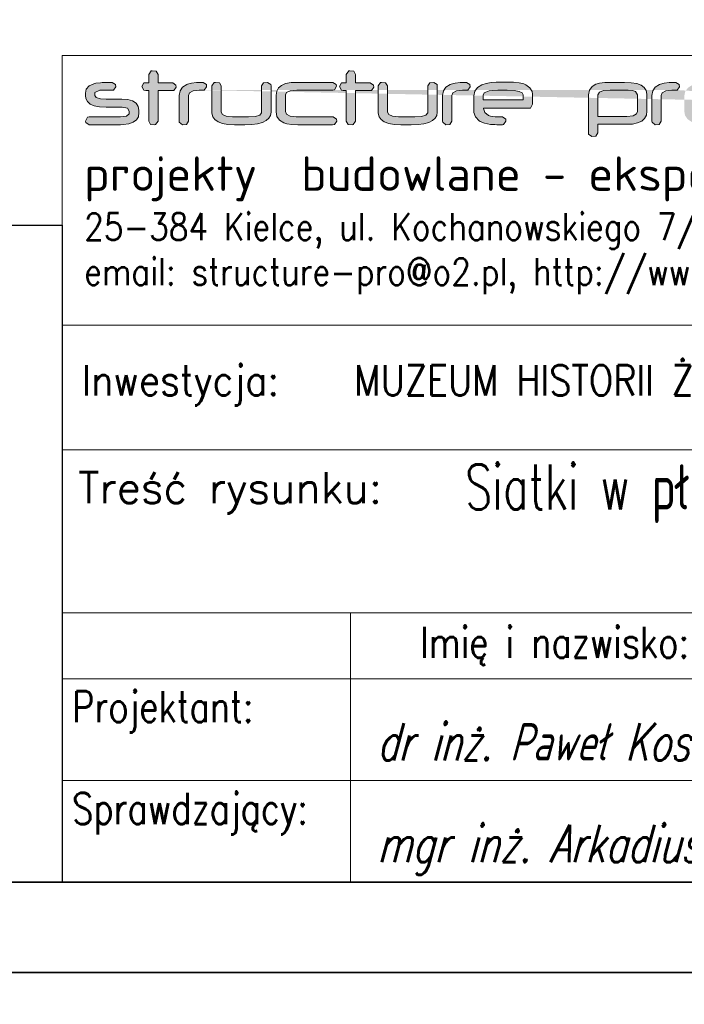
# Model space of a CAD drawing. Header units: millimetres. Extents: x -176817 to 571382, y -58489 to 156123.
# Tile 78 of 256: x -154281 to -153543, y 91067 to 92161. Entities that reach past the tile are written whole.
import ezdxf
from ezdxf.enums import TextEntityAlignment as Align

# ---------------------------------------------------------------- set-up
doc = ezdxf.new("R2010")
doc.units = ezdxf.units.MM
doc.header["$LTSCALE"] = 0.2
doc.layers.get('0').update_dxf_attribs({"lineweight": 13})
for name, color, linetype, lineweight in [('-AAA Kontur', 7, 'Continuous', 35), ('-AAA Widok', 2, 'Continuous', 30), ('Konstrukcja', 2, 'Continuous', 13), ('Prz', 5, 'Continuous', 13), ('SIATKA', 5, 'Continuous', 13), ('TABELA', 7, 'Continuous', 13)]:
    doc.layers.add(name, color=color, linetype=linetype, lineweight=lineweight)
doc.styles.add('Annotative', font='txt')
doc.styles.add('Pozycja 2', font='ariali.ttf', dxfattribs={"width": 0.8})
doc.styles.add('ROMANS', font='romans.shx')

# ---------------------------------------------------------------- blocks, each defined once
blk = doc.blocks.new('structure pro')
h = blk.add_hatch(color=7)
h.dxf.hatch_style = 1
h.paths.add_polyline_path([(739.2, 22.6), (739.75, 24.09), (741.79, 25.19), (745.17, 25.58), (748.07, 25.58), (749.33, 27.39), (749.17, 28.65), (747.37, 29.9), (747.13, 29.9), (743.75, 29.75), (741, 29.43), (738.81, 28.88), (738.33, 28.65), (735.98, 27.23), (734.56, 25.19), (734.09, 22.6), (734.09, 8.31), (734.09, 7.76), (735.9, 6.34), (738.18, 6.5), (739.2, 8.31)])
h.paths.add_polyline_path([(553.28, 43.25), (550.33, 45.35), (549.87, 45.35), (544.24, 45.15), (539.6, 44.63), (536, 43.65), (535.15, 43.39), (531.22, 40.96), (528.86, 37.63), (528.08, 33.24), (528.08, 9.48), (528.21, 8.44), (531.15, 6.21), (534.95, 6.47), (536.72, 9.42), (536.72, 33.24), (537.63, 35.79), (540.91, 37.56), (546.6, 38.22), (551.38, 38.28), (553.54, 41.29)])
h.paths.add_polyline_path([(115.83, 43.25), (112.82, 45.35), (112.42, 45.35), (106.8, 45.15), (102.15, 44.63), (98.48, 43.65), (97.7, 43.39), (93.77, 40.96), (91.42, 37.63), (90.63, 33.24), (90.63, 9.48), (90.7, 8.44), (93.71, 6.21), (97.44, 6.47), (99.2, 9.42), (99.2, 33.24), (100.12, 35.79), (103.46, 37.56), (109.15, 38.22), (113.93, 38.28), (116.02, 41.29)])
h.paths.add_polyline_path([(1436.84, 35.09), (1434.56, 35.72), (1432.28, 35.09), (1431.18, 33.12), (1432.28, 31.08), (1434.56, 30.45), (1436.84, 31.08), (1437.86, 33.12)])
h.paths.add_polyline_path([(1436.13, 29.75), (1433.93, 29.98), (1432.05, 28.02), (1432.05, 8.31), (1432.99, 6.58), (1435.27, 6.34), (1437.15, 8.31), (1437.15, 28.02)])
h.paths.add_polyline_path([(1405.27, 36.11), (1403.07, 36.19), (1401.18, 34.3), (1401.18, 8.31), (1403.07, 6.34), (1405.27, 6.58), (1406.29, 8.31), (1406.29, 15.45), (1423.96, 6.58), (1426.47, 6.34), (1428.59, 8.15), (1427.33, 10.03), (1411.08, 18.12), (1426.94, 26.06), (1428.28, 27.86), (1426.08, 29.67), (1423.72, 29.51), (1406.29, 20.79), (1406.29, 34.3)])
h.paths.add_polyline_path([(1385.4, 28.65), (1383.59, 29.9), (1380.45, 29.83), (1377.94, 29.75), (1377.15, 29.67), (1374.48, 29.35), (1373.38, 29.04), (1370.71, 27.86), (1369.14, 26.13), (1368.67, 23.86), (1368.67, 22.6), (1368.82, 20.95), (1369.77, 19.22), (1371.34, 17.81), (1373.62, 16.87), (1376.6, 16.32), (1380.21, 16.08), (1388.62, 16.08), (1389.09, 16.08), (1392.07, 15.53), (1393.01, 13.96), (1393.01, 13.1), (1392.94, 12.47), (1391.44, 11.13), (1388.22, 10.74), (1370.71, 10.74), (1369.77, 10.51), (1368.75, 8.31), (1368.82, 7.68), (1370.71, 6.34), (1388.14, 6.34), (1389.64, 6.42), (1392.78, 6.81), (1395.21, 7.68), (1397.02, 9.01), (1398.04, 10.82), (1398.43, 13.1), (1398.43, 14.2), (1398.43, 14.35), (1397.96, 16.55), (1396.78, 18.28), (1394.9, 19.54), (1392.23, 20.24), (1388.85, 20.48), (1380.29, 20.48), (1377.15, 20.71), (1374.64, 21.42), (1373.85, 22.6), (1373.85, 23.86), (1373.93, 24.33), (1376.36, 25.43), (1376.68, 25.43), (1379.9, 25.51), (1383.59, 25.51), (1384.22, 25.58), (1385.55, 27.39)])
h.paths.add_polyline_path([(1324.29, 28.8), (1321.55, 29.98), (1321.47, 29.98), (1319.19, 28.33), (1319.5, 27.08), (1328.85, 8.46), (1329.09, 8.15), (1332.07, 6.74), (1332.38, 6.74), (1335.21, 8.38), (1342.99, 22.76), (1350.6, 8.46), (1350.68, 8.31), (1353.67, 6.81), (1353.98, 6.81), (1356.81, 8.46), (1366.39, 27.08), (1366.7, 28.33), (1366.7, 28.41), (1364.27, 29.98), (1361.6, 28.8), (1353.67, 13.49), (1345.89, 27.78), (1345.89, 27.86), (1342.99, 29.51), (1342.75, 29.51), (1340, 27.78), (1332.23, 13.49)])
h.paths.add_polyline_path([(1308.59, 29.67), (1305.13, 29.9), (1296.49, 29.9), (1293.98, 29.75), (1291.15, 29.2), (1288.8, 28.33), (1286.6, 26.92), (1285.11, 24.8), (1284.56, 22.36), (1284.56, 13.65), (1284.95, 11.45), (1286.36, 9.41), (1288.8, 7.83), (1290.84, 7.13), (1293.59, 6.58), (1296.49, 6.34), (1305.13, 6.34), (1307.49, 6.5), (1310.32, 6.97), (1312.59, 7.76), (1314.56, 9.01), (1316.05, 11.05), (1316.6, 13.65), (1316.6, 22.36), (1316.6, 22.44), (1316.28, 24.72), (1315.26, 26.61), (1313.69, 28.02), (1311.49, 29.04)])
h.paths.add_polyline_path([(1296.57, 25.51), (1304.97, 25.51), (1308.43, 25.19), (1310.63, 24.33), (1311.34, 22.76), (1311.34, 13.65), (1311.18, 12.86), (1308.82, 11.29), (1307.8, 11.05), (1304.97, 10.74), (1296.57, 10.74), (1295.08, 10.74), (1292.41, 11.21), (1291, 11.84), (1289.74, 13.65), (1289.74, 22.36), (1289.97, 23.39), (1292.33, 24.96), (1293.67, 25.27)], flags=16)
h.paths.add_polyline_path([(1258.48, 36.11), (1256.28, 36.19), (1254.4, 34.3), (1254.4, 8.31), (1256.28, 6.34), (1258.48, 6.58), (1259.5, 8.31), (1259.5, 15.45), (1277.17, 6.58), (1279.69, 6.34), (1281.81, 8.15), (1280.55, 10.03), (1264.29, 18.12), (1280.16, 26.06), (1281.49, 27.86), (1279.29, 29.67), (1276.94, 29.51), (1259.5, 20.79), (1259.5, 34.3)])
h.paths.add_polyline_path([(1240.1, 29.75), (1235.86, 29.9), (1233.9, 27.94), (1233.9, 27.63), (1235.86, 25.51), (1237.04, 25.51), (1237.28, 25.51), (1238.14, 25.58), (1238.85, 25.58), (1240.57, 25.51), (1244.34, 24.8), (1245.84, 23.15), (1227.54, 23.15), (1223.61, 22.76), (1220.47, 21.66), (1220.31, 21.58), (1217.56, 19.3), (1216.7, 16.16), (1216.7, 13.18), (1216.7, 13.02), (1217.72, 10.11), (1220.71, 7.83), (1223.93, 6.74), (1227.69, 6.34), (1240.34, 6.34), (1242.15, 6.42), (1245.99, 7.05), (1248.74, 8.46), (1250.39, 10.58), (1250.94, 13.41), (1250.94, 22.68), (1250.55, 24.96), (1248.66, 27.39), (1245.29, 29.04), (1243.56, 29.35)])
h.paths.add_polyline_path([(1240.42, 10.74), (1227.54, 10.74), (1224.16, 11.21), (1221.88, 13.25), (1221.88, 16.24), (1224.08, 18.2), (1227.46, 18.75), (1245.76, 18.75), (1245.76, 17.89), (1245.84, 16.71), (1245.84, 15.53), (1245.84, 14.67), (1245.84, 14.12), (1244.34, 11.29), (1244.11, 11.13)], flags=16)
h.paths.add_polyline_path([(1200.91, 28.65), (1199.11, 29.9), (1196.04, 29.83), (1193.45, 29.75), (1192.67, 29.67), (1190, 29.35), (1188.9, 29.04), (1186.31, 27.86), (1184.74, 26.13), (1184.19, 23.86), (1184.19, 22.6), (1184.42, 20.95), (1185.29, 19.22), (1186.86, 17.81), (1189.13, 16.87), (1192.12, 16.32), (1195.73, 16.08), (1204.13, 16.08), (1204.61, 16.08), (1207.59, 15.53), (1208.53, 13.96), (1208.53, 13.1), (1208.45, 12.47), (1206.96, 11.13), (1203.74, 10.74), (1186.23, 10.74), (1185.29, 10.51), (1184.26, 8.31), (1184.34, 7.68), (1186.23, 6.34), (1203.66, 6.34), (1205.16, 6.42), (1208.3, 6.81), (1210.81, 7.68), (1212.54, 9.01), (1213.56, 10.82), (1213.95, 13.1), (1213.95, 14.2), (1213.95, 14.35), (1213.48, 16.55), (1212.3, 18.28), (1210.42, 19.54), (1207.75, 20.24), (1204.37, 20.48), (1195.81, 20.48), (1192.67, 20.71), (1190.15, 21.42), (1189.37, 22.6), (1189.37, 23.86), (1189.45, 24.33), (1191.88, 25.43), (1192.2, 25.43), (1195.42, 25.51), (1199.11, 25.51), (1199.74, 25.58), (1201.07, 27.39)])
h.paths.add_polyline_path([(1169.11, 28.65), (1167.3, 29.9), (1164.16, 29.83), (1161.65, 29.75), (1160.86, 29.67), (1158.19, 29.35), (1157.09, 29.04), (1154.42, 27.86), (1152.85, 26.13), (1152.38, 23.86), (1152.38, 22.6), (1152.54, 20.95), (1153.48, 19.22), (1155.05, 17.81), (1157.33, 16.87), (1160.23, 16.32), (1163.92, 16.08), (1172.33, 16.08), (1172.72, 16.08), (1175.7, 15.53), (1176.72, 13.96), (1176.72, 13.1), (1176.65, 12.47), (1175.15, 11.13), (1171.86, 10.74), (1154.34, 10.74), (1153.48, 10.51), (1152.46, 8.31), (1152.54, 7.68), (1154.34, 6.34), (1171.86, 6.34), (1173.35, 6.42), (1176.49, 6.81), (1178.92, 7.68), (1180.73, 9.01), (1181.75, 10.82), (1182.07, 13.1), (1182.07, 14.2), (1182.07, 14.35), (1181.67, 16.55), (1180.49, 18.28), (1178.61, 19.54), (1175.94, 20.24), (1172.56, 20.48), (1163.92, 20.48), (1160.78, 20.71), (1158.35, 21.42), (1157.48, 22.6), (1157.48, 23.86), (1157.64, 24.33), (1160.08, 25.43), (1160.39, 25.43), (1163.61, 25.51), (1167.3, 25.51), (1167.93, 25.58), (1169.26, 27.39)])
h.paths.add_polyline_path([(1141.62, 29.67), (1138.16, 29.9), (1129.52, 29.9), (1127.01, 29.75), (1124.18, 29.2), (1121.83, 28.33), (1119.63, 26.92), (1118.06, 24.8), (1117.59, 22.36), (1117.59, 13.65), (1117.98, 11.45), (1119.39, 9.41), (1121.83, 7.83), (1123.87, 7.13), (1126.62, 6.58), (1129.52, 6.34), (1138.16, 6.34), (1140.52, 6.5), (1143.35, 6.97), (1145.62, 7.76), (1147.59, 9.01), (1149.08, 11.05), (1149.63, 13.65), (1149.63, 22.36), (1149.63, 22.44), (1149.24, 24.72), (1148.29, 26.61), (1146.72, 28.02), (1144.45, 29.04)])
h.paths.add_polyline_path([(1129.6, 25.51), (1138.01, 25.51), (1141.46, 25.19), (1143.66, 24.33), (1144.37, 22.76), (1144.37, 13.65), (1144.13, 12.86), (1141.85, 11.29), (1140.83, 11.05), (1138.01, 10.74), (1129.6, 10.74), (1128.11, 10.74), (1125.44, 11.21), (1123.95, 11.84), (1122.77, 13.65), (1122.77, 22.36), (1123.01, 23.39), (1125.36, 24.96), (1126.7, 25.27)], flags=16)
h.paths.add_polyline_path([(1086.96, 34.3), (1084.99, 36.19), (1082.72, 36.11), (1081.62, 34.3), (1081.62, 8.31), (1082.72, 6.58), (1084.99, 6.34), (1086.96, 8.31), (1086.96, 18.67), (1109.81, 6.66), (1112.64, 6.34), (1114.84, 8.15), (1113.58, 10.03), (1091.75, 21.58), (1112.8, 32.65), (1114.13, 34.46), (1111.93, 36.19), (1108.95, 36.03), (1086.96, 24.33)])
h.paths.add_polyline_path([(1052.94, 36.11), (1050.74, 36.19), (1048.78, 34.3), (1048.78, 20.56), (1044.07, 15.92), (1043.59, 15.14), (1044.62, 14.35), (1046.11, 14.67), (1048.78, 17.26), (1048.78, 8.31), (1049.88, 6.58), (1052.08, 6.34), (1053.96, 8.31), (1053.96, 22.29), (1058.83, 27), (1059.22, 27.78), (1058.2, 28.57), (1056.79, 28.33), (1053.96, 25.58), (1053.96, 34.3)])
h.paths.add_polyline_path([(1034.65, 29.67), (1031.51, 29.9), (1021.93, 29.9), (1019.02, 29.75), (1016.2, 29.28), (1013.92, 28.49), (1011.56, 27), (1009.99, 24.96), (1009.52, 22.44), (1009.52, 13.8), (1009.52, 13.1), (1010.38, 10.66), (1012.35, 8.54), (1013.05, 8.07), (1015.41, 7.13), (1018.63, 6.58), (1021.14, 6.42), (1022.32, 6.42), (1025.39, 6.34), (1026.01, 6.42), (1027.27, 8.31), (1027.19, 9.41), (1025.39, 10.74), (1023.89, 10.74), (1021.22, 10.82), (1018.79, 11.13), (1017.53, 11.53), (1015.49, 13.02), (1014.86, 15.45), (1014.86, 15.61), (1040.54, 15.61), (1040.86, 15.61), (1041.96, 17.73), (1041.96, 23.39), (1041.8, 24.72), (1040.62, 26.92), (1038.27, 28.57), (1037.24, 29.04)])
h.paths.add_polyline_path([(1022.71, 25.58), (1026.41, 25.58), (1028.06, 25.58), (1031.9, 25.35), (1034.73, 24.88), (1036.38, 24.01), (1036.93, 22.99), (1036.93, 20.09), (1014.7, 20.09), (1014.7, 22.76), (1015.18, 24.01), (1017.92, 25.19), (1019.89, 25.43)], flags=16)
h.paths.add_polyline_path([(965.23, 28.8), (962.48, 29.98), (962.4, 29.98), (960.04, 28.33), (960.36, 27.08), (969.78, 8.46), (969.94, 8.15), (973, 6.74), (973.32, 6.74), (976.14, 8.38), (983.84, 22.76), (991.46, 8.46), (991.54, 8.31), (994.52, 6.81), (994.91, 6.81), (997.66, 8.46), (1007.24, 27.08), (1007.64, 28.33), (1007.64, 28.41), (1005.2, 29.98), (1002.45, 28.8), (994.52, 13.49), (986.82, 27.78), (986.75, 27.86), (983.84, 29.51), (983.68, 29.51), (980.85, 27.78), (973.16, 13.49)])
h.paths.add_polyline_path([(946.61, 29.75), (942.37, 29.9), (940.41, 27.94), (940.41, 27.63), (942.37, 25.51), (943.55, 25.51), (943.79, 25.51), (944.65, 25.58), (945.36, 25.58), (947.08, 25.51), (950.85, 24.8), (952.35, 23.15), (934.05, 23.15), (930.2, 22.76), (926.98, 21.66), (926.82, 21.58), (924.07, 19.3), (923.21, 16.16), (923.21, 13.18), (923.21, 13.02), (924.23, 10.11), (927.21, 7.83), (930.43, 6.74), (934.2, 6.34), (946.85, 6.34), (948.66, 6.42), (952.5, 7.05), (955.25, 8.46), (956.9, 10.58), (957.45, 13.41), (957.45, 22.68), (957.06, 24.96), (955.17, 27.39), (951.8, 29.04), (950.07, 29.35)])
h.paths.add_polyline_path([(946.93, 10.74), (934.05, 10.74), (930.67, 11.21), (928.39, 13.25), (928.39, 16.24), (930.59, 18.2), (933.97, 18.75), (952.27, 18.75), (952.27, 17.89), (952.35, 16.71), (952.35, 15.53), (952.35, 14.67), (952.35, 14.12), (950.85, 11.29), (950.62, 11.13)], flags=16)
h.paths.add_polyline_path([(911.82, 35.95), (907.89, 36.19), (885.28, 36.19), (883.31, 34.3), (883.31, 8.31), (885.28, 6.34), (887.63, 6.58), (888.81, 8.31), (888.81, 17.02), (907.66, 17.02), (909.07, 17.1), (912.76, 17.49), (915.98, 18.52), (917.4, 19.22), (919.68, 21.66), (920.46, 24.96), (920.46, 29.59), (920.38, 30.3), (918.97, 32.97), (915.75, 34.93), (915.12, 35.17)])
h.paths.add_polyline_path([(888.81, 31.79), (907.97, 31.79), (910.41, 31.71), (913.86, 30.85), (915.04, 29.2), (915.04, 25.11), (914.57, 23.54), (912.29, 22.05), (907.97, 21.5), (888.81, 21.5)], flags=16)
h.paths.add_polyline_path([(851.51, 11.05), (852.6, 9.09), (851.51, 7.05), (849.23, 6.42), (846.95, 7.05), (845.85, 9.09), (846.95, 11.05), (849.23, 11.68)])
h.paths.add_polyline_path([(828.34, 38.54), (827.32, 38.7), (825.59, 38.07), (824.72, 36.42), (825.59, 34.77), (827.39, 34.22), (829.12, 34.85), (829.99, 36.42), (829.75, 37.36), (829.2, 38.07)])
h.paths.add_polyline_path([(842.47, 28.41), (840.82, 29.12), (838.86, 28.49), (812.39, 11.29), (810.98, 9.17), (812.16, 7.05), (814.59, 6.34), (841.69, 6.34), (841.85, 6.34), (843.73, 8.54), (843.73, 8.7), (841.69, 10.74), (820.17, 10.82), (842.47, 25.35), (843.1, 26.68)])
h.paths.add_polyline_path([(801.01, 29.59), (796.45, 29.9), (788.05, 29.9), (784.99, 29.75), (781.14, 29.04), (778.39, 27.7), (776.74, 25.74), (776.19, 23.15), (776.19, 8.31), (777.21, 6.58), (779.41, 6.34), (781.37, 8.31), (781.37, 23.23), (781.37, 23.39), (783.89, 25.35), (785.3, 25.43), (787.58, 25.51), (796.45, 25.51), (798.96, 25.51), (800.38, 25.35), (800.77, 25.27), (802.97, 23.23), (802.97, 8.31), (804.07, 6.58), (806.27, 6.34), (808.23, 8.31), (808.23, 23.23), (808, 24.8), (806.82, 27.08), (804.46, 28.65)])
h.paths.add_polyline_path([(771.79, 35.09), (769.51, 35.72), (767.24, 35.09), (766.14, 33.12), (767.24, 31.08), (769.51, 30.45), (771.79, 31.08), (772.89, 33.12)])
h.paths.add_polyline_path([(771.16, 29.75), (768.96, 29.98), (767, 28.02), (767, 8.31), (768.02, 6.58), (770.22, 6.34), (772.18, 8.31), (772.18, 28.02)])
h.paths.add_polyline_path([(730.01, 36.03), (727.81, 36.19), (725.85, 34.3), (725.85, 29.67), (710.45, 29.67), (706.84, 29.51), (703.23, 28.65), (700.56, 27.23), (698.91, 25.11), (698.2, 22.36), (698.12, 20.09), (698.12, 16.08), (698.2, 13.02), (698.52, 11.21), (699.93, 9.09), (702.44, 7.6), (705.98, 6.66), (710.53, 6.34), (718.39, 6.34), (719.49, 6.42), (723.18, 6.81), (726.4, 7.83), (727.5, 8.38), (730.17, 10.66), (731.03, 13.57), (731.03, 34.3)])
h.paths.add_polyline_path([(717.91, 10.74), (710.45, 10.74), (709.35, 10.74), (706.06, 10.98), (705.03, 11.37), (703.39, 13.96), (703.39, 22.29), (703.7, 23.39), (705.9, 24.88), (710.3, 25.35), (725.85, 25.35), (725.85, 13.73), (725.22, 12.23), (722.63, 11.13)], flags=16)
h.paths.add_polyline_path([(598.24, 45.02), (592.41, 45.35), (578.08, 45.35), (573.83, 45.15), (569.18, 44.3), (565.19, 42.73), (561.52, 40.38), (558.97, 36.97), (558.12, 32.78), (558.12, 18.38), (558.77, 14.72), (561.13, 11.25), (565.25, 8.63), (568.59, 7.46), (573.17, 6.54), (578.08, 6.21), (592.41, 6.21), (596.34, 6.34), (601.05, 7.13), (604.91, 8.57), (608.12, 10.66), (610.67, 14.07), (611.52, 18.38), (611.52, 32.85), (611.52, 33.05), (610.93, 36.84), (609.36, 39.92), (606.68, 42.27), (602.95, 43.97)])
h.paths.add_polyline_path([(578.21, 38.08), (592.15, 38.08), (597.91, 37.63), (601.58, 36.06), (602.82, 33.44), (602.82, 18.38), (602.49, 17.01), (598.63, 14.39), (596.93, 13.93), (592.22, 13.41), (578.21, 13.41), (575.72, 13.54), (571.27, 14.26), (568.85, 15.31), (566.76, 18.38), (566.76, 32.78), (567.22, 34.55), (571.14, 37.1), (573.3, 37.69)], flags=16)
h.paths.add_polyline_path([(508.97, 45.09), (502.82, 45.35), (489.14, 45.35), (484.49, 45.22), (479.71, 44.63), (476.24, 43.65), (472.71, 41.55), (470.29, 38.15), (469.44, 33.77), (469.44, -1.45), (469.57, -2.43), (472.65, -4.65), (476.31, -4.33), (478.08, -1.45), (478.08, 6.54), (504.91, 6.54), (510.08, 6.8), (514.92, 7.78), (518.65, 9.42), (521.4, 11.84), (522.97, 14.92), (523.56, 18.65), (523.56, 33.83), (523.5, 34.55), (522.78, 37.82), (520.95, 40.57), (518.07, 42.67), (514.07, 44.17)])
h.paths.add_polyline_path([(504.91, 13.74), (478.08, 13.74), (478.08, 33.5), (478.08, 33.9), (479.52, 36.25), (483.31, 37.69), (489.47, 38.15), (502.95, 38.15), (506.09, 38.08), (510.08, 37.76), (512.9, 36.84), (514.86, 33.77), (514.86, 18.52), (513.94, 16.09), (510.67, 14.33)], flags=16)
h.paths.add_polyline_path([(405.23, 45.02), (400.13, 45.41), (384.03, 45.41), (379.25, 45.22), (374.61, 44.43), (370.74, 43.06), (366.75, 40.57), (364.2, 37.17), (363.35, 32.98), (363.35, 18.58), (363.41, 17.47), (364.85, 13.41), (368.13, 9.81), (369.3, 9.09), (373.3, 7.46), (378.6, 6.47), (382.79, 6.28), (384.75, 6.21), (389.85, 6.21), (390.9, 6.28), (393.06, 9.42), (392.8, 11.32), (389.85, 13.41), (387.37, 13.48), (382.98, 13.61), (378.79, 14.13), (376.83, 14.79), (373.43, 17.34), (372.25, 21.26), (372.25, 21.59), (415.12, 21.59), (415.64, 21.59), (417.47, 25.13), (417.47, 34.55), (417.28, 36.78), (415.25, 40.44), (411.32, 43.19), (409.62, 43.91)])
h.paths.add_polyline_path([(385.4, 38.22), (391.56, 38.28), (394.24, 38.22), (400.72, 37.82), (405.37, 36.97), (408.18, 35.66), (409.1, 33.83), (409.1, 29.05), (371.99, 29.05), (371.99, 33.5), (372.84, 35.6), (377.42, 37.56), (380.69, 37.95)], flags=16)
edge = h.paths.add_edge_path()
edge.add_line((357.72, 38.28), (359.88, 41.29))
edge.add_line((359.88, 41.29), (359.62, 43.25))
edge.add_line((359.62, 43.25), (356.67, 45.35))
edge.add_line((356.67, 45.35), (356.21, 45.35))
edge.add_line((356.21, 45.35), (350.59, 45.15))
edge.add_line((350.59, 45.15), (345.94, 44.63))
edge.add_line((345.94, 44.63), (342.34, 43.65))
edge.add_line((342.34, 43.65), (341.49, 43.39))
edge.add_line((341.49, 43.39), (337.56, 40.96))
edge.add_line((337.56, 40.96), (335.21, 37.63))
edge.add_line((335.21, 37.63), (334.42, 33.24))
edge.add_line((334.42, 33.24), (334.42, 9.48))
edge.add_line((334.42, 9.48), (334.55, 8.44))
edge.add_line((334.55, 8.44), (337.5, 6.21))
edge.add_line((337.5, 6.21), (341.23, 6.47))
edge.add_line((341.23, 6.47), (343.06, 9.42))
edge.add_line((343.06, 9.42), (343.06, 33.24))
edge.add_line((343.06, 33.24), (343.98, 35.79))
edge.add_line((343.98, 35.79), (347.25, 37.56))
edge.add_line((347.25, 37.56), (352.94, 38.22))
edge.add_line((352.94, 38.22), (357.72, 38.28))
edge.add_line((357.72, 38.28), (352.94, 38.22))
h.paths.add_polyline_path([(281.74, 45.09), (278.01, 45.35), (276.96, 45.28), (274.8, 42.14), (274.8, 17.86), (274.86, 16.88), (275.65, 13.61), (277.55, 10.92), (280.49, 8.9), (284.55, 7.39), (289.66, 6.47), (295.81, 6.21), (299.87, 6.21), (300.19, 6.15), (302.74, 6.15), (304.51, 6.08), (305.23, 6.08), (311.71, 6.34), (317.14, 7.13), (321.59, 8.31), (325.06, 10.01), (327.55, 12.17), (328.99, 14.79), (329.51, 17.86), (329.51, 42.14), (329.38, 43.25), (326.31, 45.35), (322.51, 45.09), (320.74, 42.14), (320.74, 17.8), (320.74, 17.21), (319.04, 15.11), (315.05, 13.87), (308.63, 13.41), (295.81, 13.41), (293.71, 13.48), (288.02, 14.13), (284.55, 15.57), (283.44, 17.86), (283.44, 42.14)])
h.paths.add_polyline_path([(252.15, 55.69), (248.49, 55.95), (247.51, 55.89), (245.28, 52.74), (245.28, 45.02), (242.53, 45.02), (240.96, 44.83), (238.93, 41.49), (240.96, 38.08), (242.53, 37.95), (245.28, 37.89), (245.28, 9.42), (247.05, 6.47), (250.71, 6.21), (251.76, 6.28), (253.92, 9.42), (253.92, 37.89), (267.53, 37.89), (268.58, 37.95), (270.81, 41.03), (270.54, 42.93), (267.53, 45.02), (253.92, 45.02), (253.92, 52.74)])
h.paths.add_polyline_path([(236.05, 43.32), (232.91, 45.35), (198.75, 45.35), (194.17, 45.15), (189.19, 44.24), (185.33, 42.6), (182.58, 40.31), (180.95, 37.23), (180.42, 33.5), (180.42, 18.06), (181.14, 13.87), (183.43, 10.4), (187.36, 7.98), (190.18, 7.06), (194.76, 6.41), (200.58, 6.21), (232.45, 6.21), (234.35, 6.47), (236.45, 9.42), (236.19, 11.32), (233.24, 13.41), (200.84, 13.41), (199.01, 13.48), (193.45, 14.2), (190.11, 15.83), (189, 18.45), (189, 33.77), (189.98, 35.99), (193.38, 37.56), (199.4, 38.08), (232.91, 38.08), (234.35, 38.35), (236.25, 41.75)])
h.paths.add_polyline_path([(127.87, 45.09), (124.21, 45.35), (123.16, 45.28), (121, 42.14), (121, 17.86), (121, 16.88), (121.85, 13.61), (123.75, 10.92), (126.69, 8.9), (130.75, 7.39), (135.79, 6.47), (141.94, 6.21), (146, 6.21), (146.33, 6.15), (148.88, 6.15), (150.71, 6.08), (151.43, 6.08), (157.85, 6.34), (163.28, 7.13), (167.79, 8.31), (171.2, 10.01), (173.68, 12.17), (175.19, 14.79), (175.65, 17.86), (175.65, 42.14), (175.58, 43.25), (172.44, 45.35), (168.71, 45.09), (166.94, 42.14), (166.94, 17.8), (166.88, 17.21), (165.24, 15.11), (161.18, 13.87), (154.83, 13.41), (141.94, 13.41), (139.91, 13.48), (134.15, 14.13), (130.75, 15.57), (129.57, 17.86), (129.57, 42.14)])
h.paths.add_polyline_path([(69.3, 55.69), (65.63, 55.95), (64.65, 55.89), (62.49, 52.74), (62.49, 45.02), (59.67, 45.02), (58.1, 44.83), (56.07, 41.49), (58.1, 38.08), (59.67, 37.95), (62.49, 37.89), (62.49, 9.42), (64.19, 6.47), (67.92, 6.21), (68.9, 6.28), (71.06, 9.42), (71.06, 37.89), (84.68, 37.89), (85.79, 37.95), (87.95, 41.03), (87.69, 42.93), (84.68, 45.02), (71.06, 45.02), (71.06, 52.74)])
h.paths.add_polyline_path([(31.73, 43.25), (28.78, 45.35), (23.55, 45.35), (19.29, 45.15), (17.98, 45.09), (13.6, 44.5), (11.7, 44.04), (7.38, 42.08), (4.7, 39.13), (3.85, 35.34), (3.85, 33.18), (4.18, 30.49), (5.68, 27.61), (8.3, 25.32), (12.09, 23.69), (17.07, 22.77), (23.16, 22.44), (37.16, 22.44), (37.88, 22.44), (42.85, 21.46), (44.49, 18.84), (44.49, 17.4), (44.36, 16.36), (41.87, 14.2), (36.44, 13.41), (7.25, 13.41), (5.75, 13.15), (4.04, 9.42), (4.18, 8.37), (7.25, 6.21), (36.38, 6.21), (38.8, 6.28), (44.1, 6.93), (48.16, 8.44), (51.1, 10.66), (52.87, 13.61), (53.46, 17.4), (53.46, 19.17), (53.46, 19.5), (52.74, 23.16), (50.77, 26.04), (47.57, 28.14), (43.18, 29.38), (37.49, 29.77), (23.22, 29.77), (17.98, 30.03), (13.86, 31.21), (12.49, 33.31), (12.49, 35.34), (12.62, 36.12), (16.74, 37.95), (17.26, 38.02), (22.57, 38.08), (28.78, 38.08), (29.83, 38.22), (31.99, 41.29)])
edge = h.paths.add_edge_path()
edge.add_line((748.07, 25.58), (745.17, 25.58))
edge.add_line((551.38, 38.28), (546.6, 38.22))
edge.add_line((113.93, 38.28), (109.15, 38.22))
at = {"color": 7, "lineweight": 0}
for p, q in [((64.65, 55.89), (62.49, 52.74)), ((65.63, 55.95), (64.65, 55.89)), ((69.3, 55.69), (65.63, 55.95)), ((71.06, 52.74), (69.3, 55.69)), ((247.51, 55.89), (245.28, 52.74)), ((248.49, 55.95), (247.51, 55.89)), ((252.15, 55.69), (248.49, 55.95)), ((253.92, 52.74), (252.15, 55.69)), ((62.49, 52.74), (62.49, 45.02)), ((71.06, 45.02), (71.06, 52.74)), ((245.28, 52.74), (245.28, 45.02)), ((253.92, 45.02), (253.92, 52.74)), ((4.7, 39.13), (3.85, 35.34)), ((7.38, 42.08), (4.7, 39.13)), ((11.7, 44.04), (7.38, 42.08)), ((13.6, 44.5), (11.7, 44.04)), ((12.62, 36.12), (16.74, 37.95)), ((17.98, 45.09), (13.6, 44.5)), ((16.74, 37.95), (17.26, 38.02)), ((17.26, 38.02), (22.57, 38.08)), ((19.29, 45.15), (17.98, 45.09)), ((23.55, 45.35), (19.29, 45.15)), ((22.57, 38.08), (28.78, 38.08)), ((28.78, 45.35), (23.55, 45.35)), ((31.73, 43.25), (28.78, 45.35)), ((28.78, 38.08), (29.83, 38.22)), ((29.83, 38.22), (31.99, 41.29)), ((31.99, 41.29), (31.73, 43.25)), ((58.1, 44.83), (56.07, 41.49)), ((56.07, 41.49), (58.1, 38.08)), ((59.67, 45.02), (58.1, 44.83)), ((58.1, 38.08), (59.67, 37.95)), ((62.49, 45.02), (59.67, 45.02)), ((59.67, 37.95), (62.49, 37.89)), ((62.49, 37.89), (62.49, 9.42)), ((84.68, 45.02), (71.06, 45.02)), ((71.06, 9.42), (71.06, 37.89)), ((71.06, 37.89), (84.68, 37.89)), ((87.69, 42.93), (84.68, 45.02)), ((84.68, 37.89), (85.79, 37.95)), ((85.79, 37.95), (87.95, 41.03)), ((87.95, 41.03), (87.69, 42.93)), ((113.93, 38.28), (109.15, 38.22)), ((123.16, 45.28), (121, 42.14)), ((121, 42.14), (121, 17.86)), ((124.21, 45.35), (123.16, 45.28)), ((127.87, 45.09), (124.21, 45.35)), ((129.57, 42.14), (127.87, 45.09)), ((129.57, 17.86), (129.57, 42.14)), ((168.71, 45.09), (166.94, 42.14)), ((166.94, 42.14), (166.94, 17.8)), ((172.44, 45.35), (168.71, 45.09)), ((175.58, 43.25), (172.44, 45.35)), ((175.65, 42.14), (175.58, 43.25)), ((175.65, 17.86), (175.65, 42.14)), ((180.95, 37.23), (180.42, 33.5)), ((182.58, 40.31), (180.95, 37.23)), ((185.33, 42.6), (182.58, 40.31)), ((189.19, 44.24), (185.33, 42.6)), ((194.17, 45.15), (189.19, 44.24)), ((189.98, 35.99), (193.38, 37.56)), ((193.38, 37.56), (199.4, 38.08)), ((198.75, 45.35), (194.17, 45.15)), ((232.91, 45.35), (198.75, 45.35)), ((199.4, 38.08), (232.91, 38.08)), ((236.05, 43.32), (232.91, 45.35)), ((232.91, 38.08), (234.35, 38.35)), ((234.35, 38.35), (236.25, 41.75)), ((236.25, 41.75), (236.05, 43.32)), ((240.96, 44.83), (238.93, 41.49)), ((238.93, 41.49), (240.96, 38.08)), ((242.53, 45.02), (240.96, 44.83)), ((240.96, 38.08), (242.53, 37.95)), ((245.28, 45.02), (242.53, 45.02)), ((242.53, 37.95), (245.28, 37.89)), ((245.28, 37.89), (245.28, 9.42)), ((267.53, 45.02), (253.92, 45.02)), ((253.92, 9.42), (253.92, 37.89)), ((253.92, 37.89), (267.53, 37.89)), ((270.54, 42.93), (267.53, 45.02)), ((267.53, 37.89), (268.58, 37.95)), ((268.58, 37.95), (270.81, 41.03)), ((270.81, 41.03), (270.54, 42.93)), ((276.96, 45.28), (274.8, 42.14)), ((274.8, 42.14), (274.8, 17.86)), ((278.01, 45.35), (276.96, 45.28)), ((281.74, 45.09), (278.01, 45.35)), ((283.44, 42.14), (281.74, 45.09)), ((283.44, 17.86), (283.44, 42.14)), ((322.51, 45.09), (320.74, 42.14)), ((320.74, 42.14), (320.74, 17.8)), ((326.31, 45.35), (322.51, 45.09)), ((329.38, 43.25), (326.31, 45.35)), ((329.51, 42.14), (329.38, 43.25)), ((329.51, 17.86), (329.51, 42.14)), ((364.2, 37.17), (363.35, 32.98)), ((366.75, 40.57), (364.2, 37.17)), ((370.74, 43.06), (366.75, 40.57)), ((374.61, 44.43), (370.74, 43.06)), ((372.84, 35.6), (377.42, 37.56)), ((379.25, 45.22), (374.61, 44.43)), ((377.42, 37.56), (380.69, 37.95)), ((384.03, 45.41), (379.25, 45.22)), ((380.69, 37.95), (385.4, 38.22)), ((400.13, 45.41), (384.03, 45.41)), ((385.4, 38.22), (391.56, 38.28)), ((391.56, 38.28), (394.24, 38.22)), ((394.24, 38.22), (400.72, 37.82)), ((405.23, 45.02), (400.13, 45.41)), ((400.72, 37.82), (405.37, 36.97)), ((409.62, 43.91), (405.23, 45.02)), ((405.37, 36.97), (408.18, 35.66)), ((411.32, 43.19), (409.62, 43.91)), ((415.25, 40.44), (411.32, 43.19)), ((417.28, 36.78), (415.25, 40.44)), ((417.47, 34.55), (417.28, 36.78)), ((470.29, 38.15), (469.44, 33.77)), ((472.71, 41.55), (470.29, 38.15)), ((476.24, 43.65), (472.71, 41.55)), ((479.71, 44.63), (476.24, 43.65)), ((479.52, 36.25), (483.31, 37.69)), ((484.49, 45.22), (479.71, 44.63)), ((483.31, 37.69), (489.47, 38.15)), ((489.14, 45.35), (484.49, 45.22)), ((502.82, 45.35), (489.14, 45.35)), ((489.47, 38.15), (502.95, 38.15)), ((508.97, 45.09), (502.82, 45.35)), ((502.95, 38.15), (506.09, 38.08)), ((506.09, 38.08), (510.08, 37.76)), ((514.07, 44.17), (508.97, 45.09)), ((510.08, 37.76), (512.9, 36.84)), ((512.9, 36.84), (514.86, 33.77)), ((518.07, 42.67), (514.07, 44.17)), ((520.95, 40.57), (518.07, 42.67)), ((522.78, 37.82), (520.95, 40.57)), ((523.5, 34.55), (522.78, 37.82)), ((551.38, 38.28), (546.6, 38.22)), ((3.85, 35.34), (3.85, 33.18)), ((3.85, 33.18), (4.18, 30.49)), ((4.18, 30.49), (5.68, 27.61)), ((5.68, 27.61), (8.3, 25.32)), ((12.49, 35.34), (12.62, 36.12)), ((12.49, 33.31), (12.49, 35.34)), ((13.86, 31.21), (12.49, 33.31)), ((17.98, 30.03), (13.86, 31.21)), ((23.22, 29.77), (17.98, 30.03)), ((37.49, 29.77), (23.22, 29.77)), ((43.18, 29.38), (37.49, 29.77)), ((47.57, 28.14), (43.18, 29.38)), ((50.77, 26.04), (47.57, 28.14)), ((180.42, 33.5), (180.42, 18.06)), ((189, 33.77), (189.98, 35.99)), ((189, 18.45), (189, 33.77)), ((363.35, 32.98), (363.35, 18.58)), ((371.99, 33.5), (372.84, 35.6)), ((371.99, 29.05), (371.99, 33.5)), ((409.1, 29.05), (371.99, 29.05)), ((408.18, 35.66), (409.1, 33.83)), ((409.1, 33.83), (409.1, 29.05)), ((417.47, 25.13), (417.47, 34.55)), ((469.44, 33.77), (469.44, -1.45)), ((478.08, 33.9), (479.52, 36.25)), ((478.08, 33.5), (478.08, 33.9)), ((478.08, 13.74), (478.08, 33.5)), ((514.86, 33.77), (514.86, 18.52)), ((523.56, 33.83), (523.5, 34.55)), ((523.56, 18.65), (523.56, 33.83)), ((8.3, 25.32), (12.09, 23.69)), ((12.09, 23.69), (17.07, 22.77)), ((17.07, 22.77), (23.16, 22.44)), ((23.16, 22.44), (37.16, 22.44)), ((37.16, 22.44), (37.88, 22.44)), ((37.88, 22.44), (42.85, 21.46)), ((42.85, 21.46), (44.49, 18.84)), ((44.49, 18.84), (44.49, 17.4)), ((52.74, 23.16), (50.77, 26.04)), ((53.46, 19.5), (52.74, 23.16)), ((53.46, 19.17), (53.46, 19.5)), ((53.46, 17.4), (53.46, 19.17)), ((190.11, 15.83), (189, 18.45)), ((363.35, 18.58), (363.41, 17.47)), ((372.25, 21.26), (372.25, 21.59)), ((372.25, 21.59), (415.12, 21.59)), ((373.43, 17.34), (372.25, 21.26)), ((415.12, 21.59), (415.64, 21.59)), ((415.64, 21.59), (417.47, 25.13)), ((514.86, 18.52), (513.94, 16.09)), ((522.97, 14.92), (523.56, 18.65)), ((5.75, 13.15), (4.04, 9.42)), ((4.04, 9.42), (4.18, 8.37)), ((7.25, 13.41), (5.75, 13.15)), ((36.44, 13.41), (7.25, 13.41)), ((41.87, 14.2), (36.44, 13.41)), ((44.36, 16.36), (41.87, 14.2)), ((44.49, 17.4), (44.36, 16.36)), ((48.16, 8.44), (51.1, 10.66)), ((51.1, 10.66), (52.87, 13.61)), ((52.87, 13.61), (53.46, 17.4)), ((62.49, 9.42), (64.19, 6.47)), ((68.9, 6.28), (71.06, 9.42)), ((121, 17.86), (121, 16.88)), ((121, 16.88), (121.85, 13.61)), ((121.85, 13.61), (123.75, 10.92)), ((123.75, 10.92), (126.69, 8.9)), ((130.75, 15.57), (129.57, 17.86)), ((134.15, 14.13), (130.75, 15.57)), ((139.91, 13.48), (134.15, 14.13)), ((141.94, 13.41), (139.91, 13.48)), ((154.83, 13.41), (141.94, 13.41)), ((161.18, 13.87), (154.83, 13.41)), ((165.24, 15.11), (161.18, 13.87)), ((166.88, 17.21), (165.24, 15.11)), ((166.94, 17.8), (166.88, 17.21)), ((167.79, 8.31), (171.2, 10.01)), ((171.2, 10.01), (173.68, 12.17)), ((173.68, 12.17), (175.19, 14.79)), ((175.19, 14.79), (175.65, 17.86)), ((180.42, 18.06), (181.14, 13.87)), ((181.14, 13.87), (183.43, 10.4)), ((183.43, 10.4), (187.36, 7.98)), ((193.45, 14.2), (190.11, 15.83)), ((199.01, 13.48), (193.45, 14.2)), ((200.84, 13.41), (199.01, 13.48)), ((233.24, 13.41), (200.84, 13.41)), ((236.19, 11.32), (233.24, 13.41)), ((234.35, 6.47), (236.45, 9.42)), ((236.45, 9.42), (236.19, 11.32)), ((245.28, 9.42), (247.05, 6.47)), ((251.76, 6.28), (253.92, 9.42)), ((274.8, 17.86), (274.86, 16.88)), ((274.86, 16.88), (275.65, 13.61)), ((275.65, 13.61), (277.55, 10.92)), ((277.55, 10.92), (280.49, 8.9)), ((284.55, 15.57), (283.44, 17.86)), ((288.02, 14.13), (284.55, 15.57)), ((293.71, 13.48), (288.02, 14.13)), ((295.81, 13.41), (293.71, 13.48)), ((308.63, 13.41), (295.81, 13.41)), ((315.05, 13.87), (308.63, 13.41)), ((319.04, 15.11), (315.05, 13.87)), ((320.74, 17.21), (319.04, 15.11)), ((320.74, 17.8), (320.74, 17.21)), ((321.59, 8.31), (325.06, 10.01)), ((325.06, 10.01), (327.55, 12.17)), ((327.55, 12.17), (328.99, 14.79)), ((328.99, 14.79), (329.51, 17.86)), ((363.41, 17.47), (364.85, 13.41)), ((364.85, 13.41), (368.13, 9.81)), ((368.13, 9.81), (369.3, 9.09)), ((376.83, 14.79), (373.43, 17.34)), ((378.79, 14.13), (376.83, 14.79)), ((382.98, 13.61), (378.79, 14.13)), ((387.37, 13.48), (382.98, 13.61)), ((389.85, 13.41), (387.37, 13.48)), ((392.8, 11.32), (389.85, 13.41)), ((390.9, 6.28), (393.06, 9.42)), ((393.06, 9.42), (392.8, 11.32)), ((504.91, 13.74), (478.08, 13.74)), ((510.67, 14.33), (504.91, 13.74)), ((513.94, 16.09), (510.67, 14.33)), ((514.92, 7.78), (518.65, 9.42)), ((518.65, 9.42), (521.4, 11.84)), ((521.4, 11.84), (522.97, 14.92)), ((4.18, 8.37), (7.25, 6.21)), ((7.25, 6.21), (36.38, 6.21)), ((36.38, 6.21), (38.8, 6.28)), ((38.8, 6.28), (44.1, 6.93)), ((44.1, 6.93), (48.16, 8.44)), ((64.19, 6.47), (67.92, 6.21)), ((67.92, 6.21), (68.9, 6.28)), ((126.69, 8.9), (130.75, 7.39)), ((130.75, 7.39), (135.79, 6.47)), ((135.79, 6.47), (141.94, 6.21)), ((141.94, 6.21), (146, 6.21)), ((146, 6.21), (146.33, 6.15)), ((146.33, 6.15), (148.88, 6.15)), ((148.88, 6.15), (150.71, 6.08)), ((150.71, 6.08), (151.43, 6.08)), ((151.43, 6.08), (157.85, 6.34)), ((157.85, 6.34), (163.28, 7.13)), ((163.28, 7.13), (167.79, 8.31)), ((187.36, 7.98), (190.18, 7.06)), ((190.18, 7.06), (194.76, 6.41)), ((194.76, 6.41), (200.58, 6.21)), ((200.58, 6.21), (232.45, 6.21)), ((232.45, 6.21), (234.35, 6.47)), ((247.05, 6.47), (250.71, 6.21)), ((250.71, 6.21), (251.76, 6.28)), ((280.49, 8.9), (284.55, 7.39)), ((284.55, 7.39), (289.66, 6.47)), ((289.66, 6.47), (295.81, 6.21)), ((295.81, 6.21), (299.87, 6.21)), ((299.87, 6.21), (300.19, 6.15)), ((300.19, 6.15), (302.74, 6.15)), ((302.74, 6.15), (304.51, 6.08)), ((304.51, 6.08), (305.23, 6.08)), ((305.23, 6.08), (311.71, 6.34)), ((311.71, 6.34), (317.14, 7.13)), ((317.14, 7.13), (321.59, 8.31)), ((369.3, 9.09), (373.3, 7.46)), ((373.3, 7.46), (378.6, 6.47)), ((378.6, 6.47), (382.79, 6.28)), ((382.79, 6.28), (384.75, 6.21)), ((384.75, 6.21), (389.85, 6.21)), ((389.85, 6.21), (390.9, 6.28)), ((478.08, -1.45), (478.08, 6.54)), ((478.08, 6.54), (504.91, 6.54)), ((504.91, 6.54), (510.08, 6.8)), ((510.08, 6.8), (514.92, 7.78)), ((469.44, -1.45), (469.57, -2.43)), ((469.57, -2.43), (472.65, -4.65)), ((472.65, -4.65), (476.31, -4.33)), ((476.31, -4.33), (478.08, -1.45))]:
    blk.add_line(p, q, dxfattribs=at)
for points in [[(115.83, 43.25), (112.82, 45.35), (112.42, 45.35), (106.8, 45.15), (102.15, 44.63), (98.48, 43.65), (97.7, 43.39), (93.77, 40.96), (91.42, 37.63), (90.63, 33.24), (90.63, 9.48), (90.7, 8.44), (93.71, 6.21), (97.44, 6.47), (99.2, 9.42), (99.2, 33.24), (100.12, 35.79), (103.46, 37.56), (109.15, 38.22), (113.93, 38.28), (116.02, 41.29)], [(553.28, 43.25), (550.33, 45.35), (549.87, 45.35), (544.24, 45.15), (539.6, 44.63), (536, 43.65), (535.15, 43.39), (531.22, 40.96), (528.86, 37.63), (528.08, 33.24), (528.08, 9.48), (528.21, 8.44), (531.15, 6.21), (534.95, 6.47), (536.72, 9.42), (536.72, 33.24), (537.63, 35.79), (540.91, 37.56), (546.6, 38.22), (551.38, 38.28), (553.54, 41.29)]]:
    blk.add_lwpolyline(points, close=True, dxfattribs=at)
blk.add_lwpolyline([(357.72, 38.28), (359.88, 41.29), (359.62, 43.25), (356.67, 45.35), (356.21, 45.35), (350.59, 45.15), (345.94, 44.63), (342.34, 43.65), (341.49, 43.39), (337.56, 40.96), (335.21, 37.63), (334.42, 33.24), (334.42, 9.48), (334.55, 8.44), (337.5, 6.21), (341.23, 6.47), (343.06, 9.42), (343.06, 33.24), (343.98, 35.79), (347.25, 37.56), (352.94, 38.22), (357.72, 38.28), (352.94, 38.22)], dxfattribs=at)
blk = doc.blocks.new('A$C72E22663')
at = {"layer": 'Prz'}
blk.add_lwpolyline([(-1140, 0), (0, 0), (0, 459.29), (-1140, 459.29)], close=True, dxfattribs=at)
at = {"layer": 'TABELA', "color": 3}
for p, q in [((-1140, 309.42), (-248.8, 309.42)), ((-1140, 240.18), (-248.8, 240.18)), ((-1140, 149.76), (-248.8, 149.76)), ((-979.9, 56.54), (-979.9, 149.76)), ((-1140, 113.08), (-248.8, 113.08)), ((-979.9, 0), (-979.9, 93.22))]:
    blk.add_line(p, q, dxfattribs=at)
at = {"layer": 'TABELA', "color": 2}
blk.add_line((-1140, 56.54), (-248.8, 56.54), dxfattribs=at)
at = {"color": 7, "xscale": 0.6000000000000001, "yscale": 0.6000000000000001, "zscale": 0.6000000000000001}
blk.add_blockref('structure pro', (-1129.49, 417.06), dxfattribs=at)
at = {"layer": 'Konstrukcja', "color": 3, "insert": (-1129.09, 287.2), "char_height": 16.8, "width": 819.9123, "attachment_point": 1, "style": 'ROMANS'}
blk.add_mtext('\\pt151.2;{\\W0.9;\\C4;Inwestycja:\\W0.7;  ^I\\W0.85;MUZEUM HISTORII ŻYDÓW POLSKICH W WARSZAWIE }', dxfattribs=at)
at = {"layer": 'TABELA', "color": 4, "style": 'ROMANS'}
blk.add_text('Treść rysunku:', height=17.28, rotation=360, dxfattribs=at).set_placement((-1131.24, 210.58))
at = {"layer": 'TABELA', "color": 4, "style": 'ROMANS', "width": 0.8}
for s, p in [('Imię i nazwisko:', (-941.25, 124.65)), ('Projektant:', (-1134.55, 88.91)), ('Sprawdzający:', (-1134.55, 32.37))]:
    blk.add_text(s, height=17.28, rotation=360, dxfattribs=at).set_placement(p)
at = {"layer": 'TABELA', "color": 3, "style": 'ROMANS', "oblique": 15}
for s, width, p, p2 in [('dr inż. Paweł Kossakowski', 0.608363, (-965.19, 67.68), (-706.88, 67.68)), ('mgr inż. Arkadiusz Ostap', 0.634942, (-965.19, 11.14), (-706.88, 11.14))]:
    blk.add_text(s, height=20.736, rotation=360, dxfattribs=dict(at, width=width)).set_placement(p, p2, align=Align.FIT)
at = {"layer": 'TABELA', "color": 3, "insert": (-1127.87, 403.18), "char_height": 23, "width": 879.0694, "attachment_point": 1, "rotation": 360, "style": 'Annotative'}
blk.add_mtext('{\\fISOCPEUR|b0|i0|c238|p34;\\H0.83333x;\\C7;projekty  budowlane - ekspertyzy  techniczne - badania  materiałowe}', dxfattribs=at)
at = {"layer": 'TABELA', "color": 4, "insert": (-1127.87, 371.6), "char_height": 15, "width": 814.5919, "attachment_point": 1, "rotation": 360, "style": 'Annotative'}
blk.add_mtext('{\\Fromans|c238;\\H1x;\\W0.85;25-384 Kielce, ul. Kochanowskiego 7/26, tel. 0698-161-820^Jemail: structure-pro@o2.pl, http://www.structure-pro.xt.pl}', dxfattribs=at)

msp = doc.modelspace()

# ---------------------------------------------------------------- linework, layer by layer
at = {"layer": '-AAA Kontur'}
for points in [[(-159993.3001, 91102.5045), (-151853.3001, 91102.5045), (-151853.3001, 96782.5045), (-159993.3001, 96782.5045)], [(-159893.3001, 91202.5045), (-151953.3001, 91202.5045), (-151953.3001, 96682.5045), (-159893.3001, 96682.5045)]]:
    msp.add_lwpolyline(points, close=True, dxfattribs=at)
at = {"layer": '-AAA Widok'}
msp.add_lwpolyline([(-155321.0352, 91932.3405), (-154233.3001, 91932.3405), (-154233.3001, 91202.5045), (-155321.0352, 91202.5045)], close=True, dxfattribs=at)

# ---------------------------------------------------------------- block references
at = {"layer": 'SIATKA', "color": 42, "xscale": 2, "yscale": 2, "zscale": 2}
msp.add_blockref('A$C72E22663', (-151953.3001, 91202.5045), dxfattribs=at)

# ---------------------------------------------------------------- texts
at = {"layer": 'TABELA', "color": 2, "style": 'ROMANS', "width": 0.7}
msp.add_text('Siatki w płaskownikach typowych', height=50, rotation=359.9999951, dxfattribs=at).set_placement((-153785.8872, 91616.7723))

# ---------------------------------------------------------------- next in the draw order: texts
at = {"layer": '-AAA Widok', "insert": (-153567.1233, 90684.6305), "char_height": 200, "width": 744.159966, "attachment_point": 8, "style": 'Pozycja 2', "bg_fill": 3, "box_fill_scale": 1, "bg_fill_color": 256, "bg_fill_transparency": 3936642}
msp.add_mtext('{\\T0.85;A3 - 1:20}', dxfattribs=at)

doc.saveas('drawing.dxf')
